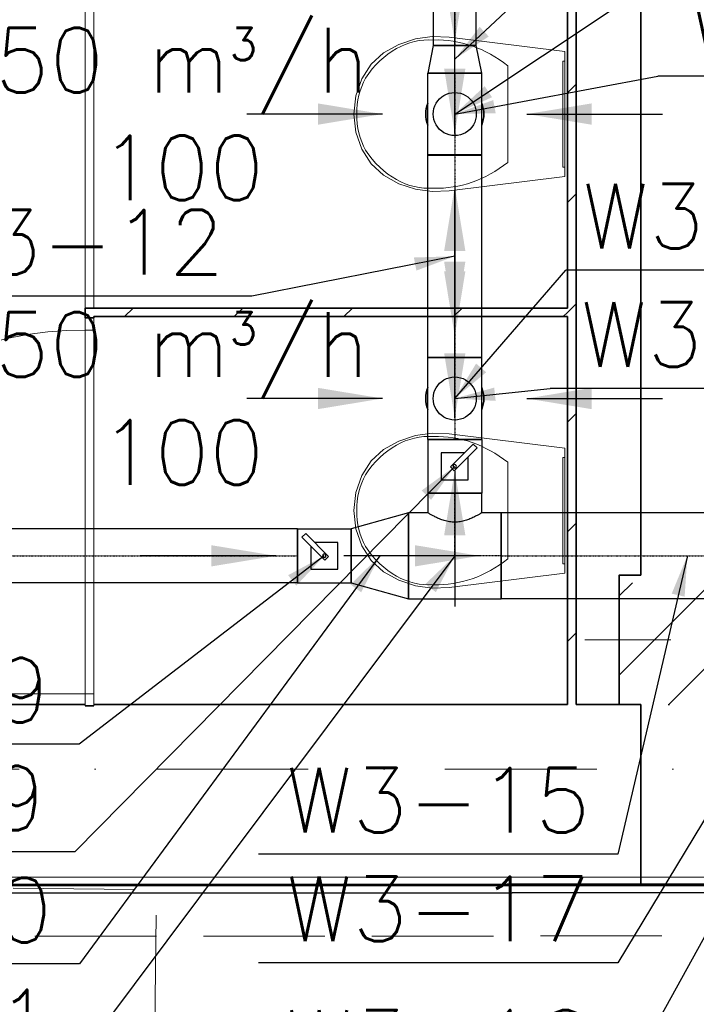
# Model space of a CAD drawing. Header units: millimetres. Extents: x -8078 to 234695, y -4319 to 602442.
# Tile 87 of 152: x 102378 to 103949, y 246536 to 248821. Entities that reach past the tile are written whole.
import ezdxf

# ---------------------------------------------------------------- set-up
doc = ezdxf.new("R2010")
doc.units = ezdxf.units.MM
doc.header["$MEASUREMENT"] = 0
for name, pattern in [('DASHDOT', [1, 0.5, -0.25, 0, -0.25]), ('Krawędzie ukryte', [3.912222, 2.822222, -1.09]), ('Kropki i Kreski', [6.702778, 3.527778, -1.763889, 0, -1.411111])]:
    doc.linetypes.add(name, pattern=pattern)
for name, color, linetype in [('#podkład', 252, 'Continuous'), ('- A - ocieplenie', 7, 'Continuous'), ('Drzwi Archicad', 7, 'Continuous'), ('FLUID-W3', 7, 'Continuous'), ('FLUID-W3-150-ARRDU', 7, 'Continuous'), ('FLUID-W3-150-ARRGR', 7, 'Continuous'), ('FLUID-W3-150-NUM', 7, 'Continuous'), ('FLUID-W3-SYM', 7, 'Continuous'), ('Konstrukcja - Siatka mod', 7, 'Continuous'), ('Konstrukcja - Stropy', 7, 'Continuous'), ('Konstrukcja - Słupy', 7, 'Continuous'), ('Konstrukcja - Ściany działowe', 7, 'Continuous'), ('Konstrukcja - Ściany nośne wew..P', 7, 'Continuous'), ('Konstrukcja - Ściany zewnętrzne', 7, 'Continuous'), ('Wnętrze - Wyposażenie', 7, 'Continuous'), ('z JAN', 7, 'Continuous')]:
    doc.layers.add(name, color=color, linetype=linetype)
doc.styles.add('FDBES', font='simplex.shx')
doc.dimstyles.new('FDBES', dxfattribs={"dimscale": 50, "dimtxt": 4, "dimasz": 2.5, "dimexe": 0.8, "dimexo": 2, "dimgap": 1, "dimtad": 1, "dimdsep": 46, "dimtxsty": 'FDBES', "dimcen": 2.5, "dimclrd": 4, "dimclre": 5, "dimadec": 0, "dimazin": 0, "dimtfac": 1, "dimtmove": 0, "dimatfit": 3, "dimfxl": 1, "dimarcsym": 0})
pattern_1 = [(45, (-208051.03, 747718.21), (-127.27922, 127.27922), [])]
pattern_2 = [(45, (-208051.03, 747718.2), (-183.84776, 183.84776), []), (45, (-208142.95, 747810.13), (-183.84776, 183.84776), [195, -65])]

# ---------------------------------------------------------------- blocks, each defined once
blk = doc.blocks.new('SDFGHB')
at = {"layer": 'Konstrukcja - Słupy', "linetype": 'Continuous', "lineweight": 25}
h = blk.add_hatch(dxfattribs=at)
h.set_pattern_fill('Beton_zbrojony_0001', color=252, style=0, pattern_type=2)
h.set_pattern_definition(pattern_2)
h.paths.add_polyline_path([(43377.6, 458910.4), (43427.6, 458910.4), (43427.6, 458910.5), (43427.6, 459210.4), (43377.6, 459210.4)])
h = blk.add_hatch(dxfattribs=at)
h.set_pattern_fill('Beton_zbrojony_0001', color=252, style=0, pattern_type=2)
h.set_pattern_definition(pattern_2)
h.paths.add_polyline_path([(43427.6, 458910.5), (43727.6, 458910.5), (43727.6, 459210.4), (43427.6, 459210.4)])
h = blk.add_hatch(dxfattribs=at)
h.set_pattern_fill('Beton_zbrojony_0001', color=252, style=0, pattern_type=2)
h.set_pattern_definition(pattern_2)
h.paths.add_polyline_path([(43427.6, 458910.4), (43727.6, 458910.4), (43727.6, 458910.5), (43427.6, 458910.5)])
at = {"layer": 'Konstrukcja - Ściany działowe', "linetype": 'Continuous', "lineweight": 13}
h = blk.add_hatch(dxfattribs=at)
h.set_pattern_fill('Bloczki_ceramiczne_0001', color=252, style=0, pattern_type=2)
h.set_pattern_definition(pattern_1)
h.paths.add_polyline_path([(43277.6, 458910.5), (43277.6, 461650.5), (43257.6, 461650.5), (43257.6, 458910.5)])
h = blk.add_hatch(dxfattribs=at)
h.set_pattern_fill('Bloczki_ceramiczne_0001', color=252, style=0, pattern_type=2)
h.set_pattern_definition(pattern_1)
h.paths.add_polyline_path([(42157.6, 459810.5), (43257.6, 459810.5), (43257.6, 459830.5), (42157.6, 459830.5)])
at = {"layer": '- A - ocieplenie', "color": 252, "linetype": 'Continuous', "lineweight": 35, "ltscale": 100, "flags": 128}
for points in [[(50017.6, 458497.4), (37597.6, 458490.5)], [(37617.6, 458470.5), (50017.6, 458477.4)]]:
    blk.add_lwpolyline(points, dxfattribs=at)
at = {"layer": '- A - ocieplenie', "color": 252, "linetype": 'Krawędzie ukryte', "lineweight": 20, "ltscale": 100, "flags": 128}
for points in [[(50017.6, 458497.4), (37717.6, 458490.5)], [(37717.6, 458370.5), (50017.6, 458377.4)]]:
    blk.add_lwpolyline(points, dxfattribs=at)
at = {"layer": 'Drzwi Archicad', "color": 252, "linetype": 'Continuous', "lineweight": 13, "ltscale": 100}
for p, q in [((42137.6, 460702.1), (42137.6, 459858.1)), ((42157.6, 459858.1), (42157.6, 460702.1)), ((42157.6, 459858.1), (42157.6, 459870.1)), ((42157.6, 459870.1), (42157.6, 459830.1)), ((42137.6, 459858.1), (41293.6, 459858.1)), ((42137.6, 459830.1), (42137.6, 459858.1)), ((42137.6, 459858.1), (42157.6, 459858.1)), ((42137.6, 459858.1), (42157.6, 459858.1)), ((42157.6, 459830.1), (42137.6, 459830.1)), ((42137.6, 459779.4), (42137.6, 459807.4)), ((42137.6, 459807.4), (42157.6, 459807.4)), ((42157.6, 459807.4), (42157.6, 459767.4)), ((42157.6, 459779.4), (42137.6, 459779.4)), ((42137.6, 459779.4), (42137.6, 458935.4)), ((42157.6, 459779.4), (42137.6, 459779.4)), ((42157.6, 459767.4), (42157.6, 459779.4)), ((42157.6, 458935.4), (42157.6, 459779.4)), ((42137.6, 458935.4), (41293.6, 458935.4)), ((42137.6, 458907.4), (42137.6, 458935.4)), ((42137.6, 458935.4), (42157.6, 458935.4)), ((42137.6, 458935.4), (42157.6, 458935.4)), ((42157.6, 458935.4), (42157.6, 458947.4)), ((42157.6, 458947.4), (42157.6, 458907.4)), ((42157.6, 458907.4), (42137.6, 458907.4))]:
    blk.add_line(p, q, dxfattribs=at)
at = {"layer": 'Drzwi Archicad', "color": 252, "linetype": 'Continuous', "lineweight": 35, "ltscale": 100}
for p, q in [((42137.6, 459830.1), (42157.6, 459830.1)), ((42137.6, 459830.1), (42157.6, 459830.1)), ((42137.6, 459807.4), (42157.6, 459807.4)), ((42137.6, 459807.4), (42157.6, 459807.4)), ((42137.6, 458907.4), (42157.6, 458907.4)), ((42137.6, 458907.4), (42157.6, 458907.4))]:
    blk.add_line(p, q, dxfattribs=at)
at = {"layer": 'Drzwi Archicad', "color": 252, "linetype": 'Continuous', "lineweight": 13, "ltscale": 100}
for centre in [(42137.6, 459858.1), (42137.6, 458935.4)]:
    blk.add_arc(centre, 844, 90, 180, dxfattribs=at)
at = {"layer": 'Konstrukcja - Siatka mod', "color": 252, "linetype": 'Kropki i Kreski', "lineweight": 13, "ltscale": 100}
blk.add_line((20180, 458760.5), (49624.6, 458760.5), dxfattribs=at)
at = {"layer": 'Konstrukcja - Stropy', "color": 252, "linetype": 'Continuous', "lineweight": 13, "ltscale": 100, "flags": 128}
blk.add_lwpolyline([(22777.6, 458509.7), (34592.6, 458509.7), (34592.6, 463961.5), (37297.6, 463961.5), (37297.6, 458509.7), (49718.3, 458509.7), (49718.3, 471788.6), (40377.6, 471788.6), (40377.6, 466428.5), (30297.6, 466428.5), (30297.6, 467849.4), (22777.6, 467849.4)], close=True, dxfattribs=at)
at = {"layer": 'Konstrukcja - Słupy', "color": 252, "linetype": 'Continuous', "lineweight": 0, "ltscale": 100}
blk.add_line((43497.6, 459060.4), (43297.6, 459060.4), dxfattribs=at)
at = {"layer": 'Konstrukcja - Słupy', "color": 252, "linetype": 'Continuous', "lineweight": 35, "ltscale": 100, "flags": 128}
blk.add_lwpolyline([(43427.6, 459210.4), (43377.6, 459210.4), (43377.6, 458910.4), (43427.6, 458910.4)], dxfattribs=at)
at = {"layer": 'Konstrukcja - Ściany działowe', "color": 252, "linetype": 'Continuous', "lineweight": 35, "ltscale": 100}
for p, q in [((42137.6, 459830.1), (42157.6, 459830.1)), ((42137.6, 459807.4), (42157.6, 459807.4)), ((42137.6, 458907.4), (42157.6, 458907.4))]:
    blk.add_line(p, q, dxfattribs=at)
at = {"layer": 'Konstrukcja - Ściany działowe', "color": 252, "linetype": 'Continuous', "lineweight": 35, "ltscale": 100, "flags": 128}
for points in [[(43277.6, 458910.5), (43277.6, 461650.5)], [(43257.6, 460730.5), (43257.6, 459830.5)], [(42137.6, 459830.1), (42137.6, 459807.4)], [(43257.6, 459830.5), (42157.6, 459830.5)], [(42157.6, 459807.4), (42157.6, 459810.5)], [(42157.6, 459810.5), (43257.6, 459810.5)], [(43257.6, 459810.5), (43257.6, 458910.5)]]:
    blk.add_lwpolyline(points, dxfattribs=at)
at = {"layer": 'Konstrukcja - Ściany nośne wew..P', "color": 252, "linetype": 'Continuous', "lineweight": 35, "ltscale": 100, "flags": 128}
blk.add_lwpolyline([(43427.6, 463370.6), (43427.6, 459210.4)], dxfattribs=at)
at = {"layer": 'Konstrukcja - Ściany zewnętrzne', "color": 252, "linetype": 'Continuous', "lineweight": 35, "ltscale": 100}
for p, q in [((43427.6, 458910.4), (43427.6, 458490.5)), ((43427.6, 458910.4), (43427.6, 458490.5)), ((43427.6, 458490.5), (43727.6, 458490.5))]:
    blk.add_line(p, q, dxfattribs=at)
at = {"layer": 'Konstrukcja - Ściany zewnętrzne', "color": 252, "linetype": 'Continuous', "lineweight": 35, "ltscale": 100, "flags": 128}
for points in [[(42137.6, 458910.5), (40697.6, 458910.5)], [(43257.6, 458910.5), (42157.6, 458910.5)], [(43377.6, 458910.5), (43277.6, 458910.5)], [(37597.6, 458490.5), (47693.9, 458490.5)]]:
    blk.add_lwpolyline(points, dxfattribs=at)
at = {"layer": 'Wnętrze - Wyposażenie', "color": 252, "linetype": 'Continuous', "lineweight": 13, "ltscale": 100}
for p, q in [((43119.1, 460392.5), (43119.1, 460280.4)), ((43119.1, 460280.4), (43119.1, 460168.4)), ((43119.1, 459472.5), (43119.1, 459360.4)), ((43119.1, 459360.4), (43119.1, 459248.4))]:
    blk.add_line(p, q, dxfattribs=at)
at = {"layer": 'Wnętrze - Wyposażenie', "color": 252, "linetype": 'Continuous', "lineweight": 13, "ltscale": 100, "flags": 128}
for points in [[(42904.4, 460106.2), (42866.3, 460118.9), (42830.4, 460138.5), (42801.9, 460164.8), (42780.1, 460198.8), (42766.3, 460238.2), (42761.6, 460280.4), (42766.3, 460322.7), (42780.1, 460362.1), (42801.9, 460396), (42830.4, 460422.4), (42866.3, 460441.9), (42904.4, 460454.7), (42943.7, 460460.3), (42983.3, 460458.7), (43251.6, 460425.4), (43251.6, 460135.4), (42983.3, 460102.1), (42943.7, 460100.5)], [(43251.6, 460403.4), (43251.6, 460157.4), (43246.6, 460157.4), (43246.6, 460403.4)], [(42904.4, 459186.2), (42866.3, 459198.9), (42830.4, 459218.5), (42801.9, 459244.8), (42780.1, 459278.8), (42766.3, 459318.2), (42761.6, 459360.4), (42766.3, 459402.7), (42780.1, 459442.1), (42801.9, 459476), (42830.4, 459502.4), (42866.3, 459521.9), (42904.4, 459534.7), (42943.7, 459540.3), (42983.3, 459538.7), (43251.6, 459505.4), (43251.6, 459215.4), (42983.3, 459182.1), (42943.7, 459180.5)], [(43251.6, 459483.4), (43251.6, 459237.4), (43246.6, 459237.4), (43246.6, 459483.4)]]:
    blk.add_lwpolyline(points, close=True, dxfattribs=at)
at = {"layer": 'Wnętrze - Wyposażenie', "color": 252, "linetype": 'Continuous', "lineweight": 13, "ltscale": 100}
for centre, major_axis, start_param, end_param in [((42935.9, 460188.4), (0, 264.2), 6.227458, 7.128046), ((42954.6, 460015), (0, 437.4), 5.753783, 6.306803), ((42874.3, 460279.6), (0, 142.5), 0.938292, 1.564935), ((42874.3, 460281.3), (0, 142.5), 1.576657, 2.203301), ((42935.9, 460372.5), (0, 264.2), 2.296735, 3.197324), ((42954.5, 460545.9), (0, 437.4), 3.117977, 3.670997), ((42935.9, 459268.4), (0, 264.2), 6.227458, 7.128046), ((42954.6, 459095), (0, 437.4), 5.753783, 6.306803), ((42874.3, 459359.6), (0, 142.5), 0.938292, 1.564935), ((42874.3, 459361.3), (0, 142.5), 1.576657, 2.203301), ((42935.9, 459452.5), (0, 264.2), 2.296735, 3.197324), ((42954.5, 459625.9), (0, 437.4), 3.117977, 3.670997)]:
    blk.add_ellipse(centre, major_axis=major_axis, ratio=0.744822, start_param=start_param, end_param=end_param, dxfattribs=at)
at = {"layer": 'z JAN', "color": 252, "linetype": 'Krawędzie ukryte', "lineweight": 13, "ltscale": 100, "flags": 128}
blk.add_lwpolyline([(42295.1, 457748.7), (42303.1, 458480.7), (41179.4, 458493), (41171.4, 457761)], close=True, dxfattribs=at)
blk = doc.blocks.new('*U86047')
at = {"color": 14, "linetype": 'Continuous', "lineweight": -2}
for p, q in [((-95, 0, 62.5), (-95, 0)), ((-95, 0), (-95, 0, -62.5)), ((95, 0), (95, 0, 62.5)), ((95, 0, -62.5), (95, 0))]:
    blk.add_line(p, q, dxfattribs=at)
at = {"color": 0, "linetype": 'ByBlock', "lineweight": -2}
for p, q in [((95, 0, 62.5), (-95, 0, 62.5)), ((95, 0, -62.5), (-95, 0, -62.5))]:
    blk.add_line(p, q, dxfattribs=at)
at = {"color": 14, "linetype": 'Continuous', "lineweight": -3, "extrusion": (-1.4558e-13, 1, -4.39809e-13)}
for major_axis in [(-50, 0), (50, 0)]:
    blk.add_ellipse((0, 0), major_axis=major_axis, ratio=1, start_param=0, end_param=3.141593, dxfattribs=at)
at = {"layer": 'FLUID-W3-SYM', "color": 2, "linetype": 'DASHDOT', "lineweight": -3}
for p in [(-95, 0), (94.8, 0)]:
    blk.add_line(p, (95, 0), dxfattribs=at)
blk = doc.blocks.new('*U86050')
at = {"color": 14, "linetype": 'Continuous', "lineweight": -2}
for p, q in [((-32, 62.2), (-32, 62.5)), ((-32, 0), (-32, 62.2)), ((32, 50), (32, 49.8)), ((32, 49.8), (32, 0)), ((-32, -62.2), (-32, 0)), ((32, 0), (32, -49.8)), ((-32, -62.5), (-32, -62.2)), ((32, -49.8), (32, -50))]:
    blk.add_line(p, q, dxfattribs=at)
at = {"color": 0, "linetype": 'ByBlock', "lineweight": -2}
for p, q in [((-32, 62.5), (32, 50)), ((32, -50), (-32, -62.5))]:
    blk.add_line(p, q, dxfattribs=at)
at = {"layer": 'FLUID-W3-SYM', "color": 2, "linetype": 'DASHDOT', "lineweight": -3}
blk.add_line((-32, 0), (32, 0), dxfattribs=at)
blk = doc.blocks.new('*U86081')
at = {"color": 0, "linetype": 'ByBlock', "lineweight": -2}
for p, q in [((333, 0, -50), (-333, 0, -50)), ((-333, 0, 50), (333, 0, 50))]:
    blk.add_line(p, q, dxfattribs=at)
at = {"color": 14, "linetype": 'Continuous', "lineweight": -2}
for p, q in [((333, 0, 49.8), (333, 0, -49.8)), ((333, 0, 50), (333, 0, 49.8)), ((333, 0, -49.8), (333, 0, -50)), ((-333, 0, -49.8), (-333, 0, 49.8)), ((-333, 0, -50), (-333, 0, -49.8)), ((-333, 0, 49.8), (-333, 0, 50))]:
    blk.add_line(p, q, dxfattribs=at)
at = {"layer": 'FLUID-W3-SYM', "color": 2, "linetype": 'DASHDOT', "lineweight": -3}
for q in [(333, 0), (-332.9, 0)]:
    blk.add_line((-333, 0), q, dxfattribs=at)
blk = doc.blocks.new('*U86032')
at = {"color": 0, "linetype": 'ByBlock', "lineweight": -2}
for major_axis, end_param in [((-62.5, 25.5), 0.774633), ((67.5, 0), 0.387317), ((62.5, -25.5), 0.387317)]:
    blk.add_ellipse((0, 0), major_axis=major_axis, ratio=1, start_param=0, end_param=end_param, dxfattribs=at)
at = {"color": 0, "linetype": 'ByBlock', "lineweight": -2, "extrusion": (-5.28028e-29, -2.27734e-41, -1)}
blk.add_ellipse((0, 0), major_axis=(-67.5, 0), ratio=1, start_param=0, end_param=0.387317, dxfattribs=at)
at = {"color": 0, "linetype": 'ByBlock', "lineweight": -2, "extrusion": (-4.28292e-17, -1.7471e-17, -1)}
for major_axis in [(62.5, 25.5), (-62.5, -25.5)]:
    blk.add_ellipse((0, 0), major_axis=major_axis, ratio=1, start_param=0, end_param=0.387317, dxfattribs=at)
at = {"color": 0, "linetype": 'ByBlock', "lineweight": -2, "extrusion": (5.28028e-29, -2.27604e-41, -1)}
blk.add_ellipse((0, 0), major_axis=(67.5, 0), ratio=1, start_param=0, end_param=0.387317, dxfattribs=at)
blk = doc.blocks.new('*U85633')
at = {"color": 0, "linetype": 'ByBlock', "lineweight": -2}
for p, q in [((1299, 62.5), (-1299, 62.5)), ((1299, -62.5), (-1299, -62.5))]:
    blk.add_line(p, q, dxfattribs=at)
at = {"color": 14, "linetype": 'Continuous', "lineweight": -2}
for p, q in [((1299, 61.3), (1299, 62.5)), ((1299, 0), (1299, 61.3)), ((1299, -61.3), (1299, 0)), ((1299, -62.5), (1299, -61.3))]:
    blk.add_line(p, q, dxfattribs=at)
at = {"layer": 'FLUID-W3-SYM', "color": 2, "linetype": 'DASHDOT', "lineweight": -3}
for p in [(-1299, 0), (1299, 0)]:
    blk.add_line(p, (1299, 0), dxfattribs=at)
blk = doc.blocks.new('*U85634')
at = {"color": 14, "linetype": 'Continuous', "lineweight": -2}
for p, q in [((-432.5, 100), (-432.5, 98.1)), ((-432.5, 98.1), (-432.5, 0)), ((432.5, 98.1), (432.5, 100)), ((432.5, 0), (432.5, 98.1)), ((-432.5, 0), (-432.5, -98.1)), ((432.5, -98.1), (432.5, 0)), ((-432.5, -98.1), (-432.5, -100)), ((432.5, -100), (432.5, -98.1))]:
    blk.add_line(p, q, dxfattribs=at)
at = {"color": 0, "linetype": 'ByBlock', "lineweight": -2}
for p, q in [((432.5, 100), (-432.5, 100)), ((432.5, -100), (-432.5, -100))]:
    blk.add_line(p, q, dxfattribs=at)
at = {"layer": 'FLUID-W3-SYM', "color": 2, "linetype": 'DASHDOT', "lineweight": -3}
blk.add_line((-432.5, 0), (432.5, 0), dxfattribs=at)
blk = doc.blocks.new('*U86048')
at = {"color": 14, "linetype": 'Continuous', "lineweight": -2}
for p, q in [((-235, 62.5), (-235, 62.2)), ((-235, 62.2), (-235, 0)), ((235, 62.2), (235, 62.5)), ((235, 0), (235, 62.2)), ((-235, 0), (-235, -62.2)), ((235, -62.2), (235, 0)), ((-235, -62.2), (-235, -62.5)), ((235, -62.5), (235, -62.2))]:
    blk.add_line(p, q, dxfattribs=at)
at = {"color": 0, "linetype": 'ByBlock', "lineweight": -2}
for p, q in [((235, 62.5), (-235, 62.5)), ((235, -62.5), (-235, -62.5))]:
    blk.add_line(p, q, dxfattribs=at)
at = {"layer": 'FLUID-W3-SYM', "color": 2, "linetype": 'DASHDOT', "lineweight": -3}
for q in [(235, 0), (-234.8, 0)]:
    blk.add_line((-235, 0), q, dxfattribs=at)
blk = doc.blocks.new('*U85636')
at = {"color": 14, "linetype": 'Continuous', "lineweight": -2}
for p, q in [((-95, 0, 62.5), (-95, 0)), ((-95, 0), (-95, 0, -62.5)), ((95, 0), (95, 0, 62.5)), ((95, 0, -62.5), (95, 0))]:
    blk.add_line(p, q, dxfattribs=at)
at = {"color": 0, "linetype": 'ByBlock', "lineweight": -2}
for p, q in [((95, 0, 62.5), (-95, 0, 62.5)), ((95, 0, -62.5), (-95, 0, -62.5))]:
    blk.add_line(p, q, dxfattribs=at)
at = {"color": 14, "linetype": 'Continuous', "lineweight": -3, "extrusion": (-1.4558e-13, 1, -4.39809e-13)}
for major_axis in [(-50, 0), (50, 0)]:
    blk.add_ellipse((0, 0), major_axis=major_axis, ratio=1, start_param=0, end_param=3.141593, dxfattribs=at)
at = {"layer": 'FLUID-W3-SYM', "color": 2, "linetype": 'DASHDOT', "lineweight": -3}
blk.add_line((-95, 0), (95, 0), dxfattribs=at)
blk = doc.blocks.new('*U85637')
at = {"color": 0, "linetype": 'ByBlock', "lineweight": -2}
for major_axis, end_param in [((-62.5, 25.5), 0.774633), ((67.5, 0), 0.387317), ((62.5, -25.5), 0.387317)]:
    blk.add_ellipse((0, 0), major_axis=major_axis, ratio=1, start_param=0, end_param=end_param, dxfattribs=at)
at = {"color": 0, "linetype": 'ByBlock', "lineweight": -2, "extrusion": (-5.28028e-29, -2.27734e-41, -1)}
blk.add_ellipse((0, 0), major_axis=(-67.5, 0), ratio=1, start_param=0, end_param=0.387317, dxfattribs=at)
at = {"color": 0, "linetype": 'ByBlock', "lineweight": -2, "extrusion": (-4.28292e-17, -1.7471e-17, -1)}
for major_axis in [(62.5, 25.5), (-62.5, -25.5)]:
    blk.add_ellipse((0, 0), major_axis=major_axis, ratio=1, start_param=0, end_param=0.387317, dxfattribs=at)
at = {"color": 0, "linetype": 'ByBlock', "lineweight": -2, "extrusion": (5.28028e-29, -2.27604e-41, -1)}
blk.add_ellipse((0, 0), major_axis=(67.5, 0), ratio=1, start_param=0, end_param=0.387317, dxfattribs=at)
blk = doc.blocks.new('*U85638')
at = {"color": 14, "linetype": 'Continuous', "lineweight": -2}
for p, q in [((-62.5, 145), (62.5, 145)), ((-107.5, -100), (-107.5, 100)), ((107.5, 100), (107.5, -100))]:
    blk.add_line(p, q, dxfattribs=at)
at = {"color": 0, "linetype": 'ByBlock', "lineweight": -2}
for p, q in [((-62.5, 100), (-62.5, 145)), ((62.5, 145), (62.5, 100)), ((-107.5, 100), (-62.5, 100)), ((62.5, 100), (107.5, 100)), ((107.5, -100), (-107.5, -100))]:
    blk.add_line(p, q, dxfattribs=at)
at = {"color": 3, "linetype": 'Continuous', "lineweight": -3}
blk.add_open_spline([(-62.5, 100), (-62.5, 100), (-62.4, 99.9), (-62, 99.7), (-61.7, 99.5), (-60.9, 99), (-60.4, 98.7), (-59.1, 97.9), (-58.4, 97.5), (-56.8, 96.5), (-55.9, 96), (-53.9, 94.9), (-52.9, 94.3), (-50.6, 93), (-49.4, 92.4), (-46.9, 91), (-45.5, 90.4), (-42.8, 89), (-41.4, 88.3), (-38.3, 87), (-36.7, 86.3), (-33.4, 84.9), (-31.6, 84.2), (-28, 82.9), (-26.2, 82.3), (-22.3, 81.2), (-20.4, 80.7), (-16.4, 79.7), (-14.4, 79.3), (-10.3, 78.7), (-8.2, 78.5), (-4.1, 78.1), (-2, 78.1), (2, 78.1), (4.1, 78.1), (8.2, 78.5), (10.3, 78.7), (14.4, 79.3), (16.4, 79.7), (20.4, 80.7), (22.3, 81.2), (26.2, 82.3), (28, 82.9), (31.6, 84.2), (33.4, 84.9), (36.7, 86.3), (38.3, 87), (41.4, 88.3), (42.8, 89), (45.5, 90.4), (46.9, 91), (49.4, 92.4), (50.6, 93), (52.9, 94.3), (53.9, 94.9), (55.9, 96), (56.8, 96.5), (58.4, 97.5), (59.1, 97.9), (60.4, 98.7), (60.9, 99), (61.7, 99.5), (62, 99.7), (62.4, 99.9), (62.5, 100), (62.5, 100)], degree=3, knots=[97.47728, 97.47728, 97.47728, 97.47728, 103.545442, 103.545442, 109.613604, 109.613604, 115.681766, 115.681766, 121.749928, 121.749928, 127.81809, 127.81809, 133.886252, 133.886252, 139.954414, 139.954414, 146.022576, 146.022576, 152.139074, 152.139074, 158.255572, 158.255572, 164.37207, 164.37207, 170.488569, 170.488569, 176.605067, 176.605067, 182.721565, 182.721565, 188.838063, 188.838063, 194.954561, 194.954561, 201.071059, 201.071059, 207.187557, 207.187557, 213.304055, 213.304055, 219.420553, 219.420553, 225.537051, 225.537051, 231.653549, 231.653549, 237.770048, 237.770048, 243.886546, 243.886546, 249.954708, 249.954708, 256.02287, 256.02287, 262.091031, 262.091031, 268.159193, 268.159193, 274.227355, 274.227355, 280.295517, 280.295517, 286.363679, 286.363679, 292.431841, 292.431841, 292.431841, 292.431841], dxfattribs=at)
at = {"layer": 'FLUID-W3-SYM', "color": 2, "linetype": 'DASHDOT', "lineweight": -3}
for p, q in [((0, 0), (0, 145)), ((-107.5, 0), (107.5, 0))]:
    blk.add_line(p, q, dxfattribs=at)
blk = doc.blocks.new('*U85639')
at = {"color": 14, "linetype": 'Continuous', "lineweight": -2}
for p, q in [((-66.5, 98.1), (-66.5, 100)), ((-66.5, 0), (-66.5, 98.1)), ((66.5, 62.5), (66.5, 61.3)), ((66.5, 61.3), (66.5, 0)), ((-66.5, -98.1), (-66.5, 0)), ((66.5, 0), (66.5, -61.3)), ((66.5, -61.3), (66.5, -62.5)), ((-66.5, -100), (-66.5, -98.1))]:
    blk.add_line(p, q, dxfattribs=at)
at = {"color": 0, "linetype": 'ByBlock', "lineweight": -2}
for p, q in [((-66.5, 100), (66.5, 62.5)), ((66.5, -62.5), (-66.5, -100))]:
    blk.add_line(p, q, dxfattribs=at)
at = {"layer": 'FLUID-W3-SYM', "color": 2, "linetype": 'DASHDOT', "lineweight": -3}
blk.add_line((-66.5, 0), (66.5, 0), dxfattribs=at)
blk = doc.blocks.new('*U85717')
at = {"color": 14, "linetype": 'Continuous', "lineweight": -2}
for p, q in [((-62.5, 62.5), (-62.5, 61.3)), ((-62.5, 61.3), (-62.5, 0)), ((62.5, 61.3), (62.5, 62.5)), ((62.5, 0), (62.5, 61.3)), ((-62.5, 0), (-62.5, -61.3)), ((62.5, -61.3), (62.5, 0)), ((-62.5, -61.3), (-62.5, -62.5)), ((62.5, -62.5), (62.5, -61.3))]:
    blk.add_line(p, q, dxfattribs=at)
at = {"color": 0, "linetype": 'ByBlock', "lineweight": -2}
for p, q in [((62.5, 62.5), (-62.5, 62.5)), ((31.2, 31.2), (-31.2, 31.2)), ((-31.2, 31.2), (-31.2, -31.2)), ((31.2, -22.4), (31.2, 31.2)), ((-10.1, 1.2), (-1.2, 10.1)), ((43, -51.8), (-10.1, 1.2)), ((-1.2, 10.1), (51.8, -43)), ((-31.2, -31.2), (22.4, -31.2)), ((51.8, -43), (43, -51.8)), ((62.5, -62.5), (-62.5, -62.5))]:
    blk.add_line(p, q, dxfattribs=at)
for major_axis in [(4, 0), (4, 0), (-4, 0), (-4, 0)]:
    blk.add_ellipse((0, 0), major_axis=major_axis, ratio=1, start_param=0, end_param=3.141593, dxfattribs=at)
blk = doc.blocks.new('*U85718')
at = {"color": 14, "linetype": 'Continuous', "lineweight": -2}
for p, q in [((-62.5, 62.5), (-62.5, 61.3)), ((-62.5, 61.3), (-62.5, 0)), ((62.5, 61.3), (62.5, 62.5)), ((62.5, 0), (62.5, 61.3)), ((-62.5, 0), (-62.5, -61.3)), ((62.5, -61.3), (62.5, 0)), ((-62.5, -61.3), (-62.5, -62.5)), ((62.5, -62.5), (62.5, -61.3))]:
    blk.add_line(p, q, dxfattribs=at)
at = {"color": 0, "linetype": 'ByBlock', "lineweight": -2}
for p, q in [((62.5, 62.5), (-62.5, 62.5)), ((31.2, 31.2), (-31.2, 31.2)), ((-31.2, 31.2), (-31.2, -31.2)), ((31.2, -22.4), (31.2, 31.2)), ((-10.1, 1.2), (-1.2, 10.1)), ((43, -51.8), (-10.1, 1.2)), ((-1.2, 10.1), (51.8, -43)), ((-31.2, -31.2), (22.4, -31.2)), ((51.8, -43), (43, -51.8)), ((62.5, -62.5), (-62.5, -62.5))]:
    blk.add_line(p, q, dxfattribs=at)
for major_axis in [(4, 0), (4, 0), (-4, 0), (-4, 0)]:
    blk.add_ellipse((0, 0), major_axis=major_axis, ratio=1, start_param=0, end_param=3.141593, dxfattribs=at)
blk = doc.blocks.new('*U56721')
at = {"color": 5, "lineweight": -2}
blk.add_leader([(0, 0), (-315, 0)], dimstyle='FDBES', override={"dimscale": 60, "dimclrd": 5}, dxfattribs=at)
blk = doc.blocks.new('*U56715')
at = {"color": 5, "lineweight": -2}
blk.add_leader([(0, 0), (0, 315)], dimstyle='FDBES', override={"dimscale": 60, "dimclrd": 5}, dxfattribs=at)
blk = doc.blocks.new('*U56639')
at = {"color": 5, "lineweight": -2}
blk.add_leader([(0, 0), (0, -315)], dimstyle='FDBES', override={"dimscale": 60, "dimclrd": 5}, dxfattribs=at)
blk = doc.blocks.new('*U56681')
at = {"color": 5, "lineweight": -2}
blk.add_leader([(0, 0), (-315, 0)], dimstyle='FDBES', override={"dimscale": 60, "dimclrd": 5}, dxfattribs=at)
blk = doc.blocks.new('*U56723')
at = {"color": 5, "lineweight": -2}
blk.add_leader([(0, 0), (315, 0)], dimstyle='FDBES', override={"dimscale": 60, "dimclrd": 5}, dxfattribs=at)
blk = doc.blocks.new('*U56724')
at = {"color": 5, "lineweight": -2}
blk.add_leader([(0, 0), (-315, 0)], dimstyle='FDBES', override={"dimscale": 60, "dimclrd": 5}, dxfattribs=at)
blk = doc.blocks.new('*U56725')
at = {"color": 5, "lineweight": -2}
blk.add_leader([(0, 0), (0, 315)], dimstyle='FDBES', override={"dimscale": 60, "dimclrd": 5}, dxfattribs=at)
blk = doc.blocks.new('*U56726')
at = {"color": 5, "lineweight": -2}
blk.add_leader([(0, 0), (0, -315)], dimstyle='FDBES', override={"dimscale": 60, "dimclrd": 5}, dxfattribs=at)
blk = doc.blocks.new('*U56720')
at = {"color": 5, "lineweight": -2}
blk.add_leader([(0, 0), (-315, 0)], dimstyle='FDBES', override={"dimscale": 60, "dimclrd": 5}, dxfattribs=at)
blk = doc.blocks.new('*U56653')
at = {"color": 5, "lineweight": -2}
blk.add_leader([(0, 0), (315, 0)], dimstyle='FDBES', override={"dimscale": 60, "dimclrd": 5}, dxfattribs=at)
blk = doc.blocks.new('*U56654')
at = {"color": 5, "lineweight": -2}
blk.add_leader([(0, 0), (-315, 0)], dimstyle='FDBES', override={"dimscale": 60, "dimclrd": 5}, dxfattribs=at)
blk = doc.blocks.new('*U56655')
at = {"color": 5, "lineweight": -2}
blk.add_leader([(0, 0), (0, 315)], dimstyle='FDBES', override={"dimscale": 60, "dimclrd": 5}, dxfattribs=at)
blk = doc.blocks.new('*U56656')
at = {"color": 5, "lineweight": -2}
blk.add_leader([(0, 0), (0, -315)], dimstyle='FDBES', override={"dimscale": 60, "dimclrd": 5}, dxfattribs=at)
blk = doc.blocks.new('*U57597')
at = {"color": 5, "lineweight": -2}
blk.add_leader([(0, 0), (0, -315)], dimstyle='FDBES', override={"dimscale": 60, "dimclrd": 5}, dxfattribs=at)
blk = doc.blocks.new('*U86315')
at = {"color": 7, "lineweight": -2}
blk.add_line((-569.2, -436.9), (-1282.1, -436.9), dxfattribs=at)
at = {"color": 0, "lineweight": -2, "insert": (-925.6, -436.9), "char_height": 150, "attachment_point": 5, "style": 'FDBES'}
blk.add_mtext('W3-9\\P ', dxfattribs=at)
at = {"color": 7, "lineweight": -2}
blk.add_leader([(0, 0), (-569.2, -436.9)], dimstyle='FDBES', override={"dimscale": 37.5, "dimclrd": 7, "dimclre": 7}, dxfattribs=at)
blk = doc.blocks.new('*U86316')
at = {"color": 7, "lineweight": -2}
blk.add_line((-697.5, -946.9), (-1531.8, -946.9), dxfattribs=at)
at = {"color": 0, "lineweight": -2, "insert": (-1114.6, -946.9), "char_height": 150, "attachment_point": 5, "style": 'FDBES'}
blk.add_mtext('W3-10\\P ', dxfattribs=at)
at = {"color": 7, "lineweight": -2}
blk.add_leader([(0, 0), (-697.5, -946.9)], dimstyle='FDBES', override={"dimscale": 37.5, "dimclrd": 7, "dimclre": 7}, dxfattribs=at)
blk = doc.blocks.new('*U86317')
at = {"color": 7, "lineweight": -2}
blk.add_line((-903.6, -1206.9), (-1673.6, -1206.9), dxfattribs=at)
at = {"color": 0, "lineweight": -2, "insert": (-1288.6, -1206.9), "char_height": 150, "attachment_point": 5, "style": 'FDBES'}
blk.add_mtext('W3-11\\P ', dxfattribs=at)
at = {"color": 7, "lineweight": -2}
blk.add_leader([(0, 0), (-903.6, -1206.9)], dimstyle='FDBES', override={"dimscale": 37.5, "dimclrd": 7, "dimclre": 7}, dxfattribs=at)
blk = doc.blocks.new('*U86318')
at = {"color": 7, "lineweight": -2}
blk.add_line((-882.2, -894.4), (-1595.1, -894.4), dxfattribs=at)
at = {"color": 0, "lineweight": -2, "insert": (-1238.6, -894.4), "char_height": 150, "attachment_point": 5, "style": 'FDBES'}
blk.add_mtext('W3-9\\P ', dxfattribs=at)
at = {"color": 7, "lineweight": -2}
blk.add_leader([(0, 0), (-882.2, -894.4)], dimstyle='FDBES', override={"dimscale": 37.5, "dimclrd": 7, "dimclre": 7}, dxfattribs=at)
blk = doc.blocks.new('*U86319')
at = {"color": 7, "lineweight": -2}
blk.add_line((941.6, 23.5), (221.6, 23.5), dxfattribs=at)
at = {"color": 0, "lineweight": -2, "insert": (581.6, 23.5), "char_height": 150, "attachment_point": 5, "style": 'FDBES'}
blk.add_mtext('W3-7\\P ', dxfattribs=at)
at = {"color": 7, "lineweight": -2}
blk.add_leader([(0, 0), (221.6, 23.5)], dimstyle='FDBES', override={"dimscale": 37.5, "dimclrd": 7, "dimclre": 7}, dxfattribs=at)
blk = doc.blocks.new('*U86320')
at = {"color": 7, "lineweight": -2}
blk.add_line((913.3, 298.1), (257.6, 298.1), dxfattribs=at)
at = {"color": 0, "lineweight": -2, "insert": (585.4, 298.1), "char_height": 150, "attachment_point": 5, "style": 'FDBES'}
blk.add_mtext('W3-1\\P ', dxfattribs=at)
at = {"color": 7, "lineweight": -2}
blk.add_leader([(0, 0), (257.6, 298.1)], dimstyle='FDBES', override={"dimscale": 37.5, "dimclrd": 7, "dimclre": 7}, dxfattribs=at)
blk = doc.blocks.new('*U86321')
at = {"color": 7, "lineweight": -2}
blk.add_line((-471.5, -92.5), (-1305.8, -92.5), dxfattribs=at)
at = {"color": 0, "lineweight": -2, "insert": (-888.6, -92.5), "char_height": 150, "attachment_point": 5, "style": 'FDBES'}
blk.add_mtext('W3-12\\P ', dxfattribs=at)
at = {"color": 7, "lineweight": -2}
blk.add_leader([(0, 0), (-471.5, -92.5)], dimstyle='FDBES', override={"dimscale": 37.5, "dimclrd": 7, "dimclre": 7}, dxfattribs=at)
blk = doc.blocks.new('*U86322')
at = {"color": 7, "lineweight": -2}
blk.add_line((1191.6, 88.2), (471.6, 88.2), dxfattribs=at)
at = {"color": 0, "lineweight": -2, "insert": (831.6, 88.2), "char_height": 150, "attachment_point": 5, "style": 'FDBES'}
blk.add_mtext('W3-7\\P ', dxfattribs=at)
at = {"color": 7, "lineweight": -2}
blk.add_leader([(0, 0), (471.6, 88.2)], dimstyle='FDBES', override={"dimscale": 37.5, "dimclrd": 7, "dimclre": 7}, dxfattribs=at)
blk = doc.blocks.new('*U86323')
at = {"color": 7, "lineweight": -2}
blk.add_line((1129.5, 315), (473.8, 315), dxfattribs=at)
at = {"color": 0, "lineweight": -2, "insert": (801.6, 315), "char_height": 150, "attachment_point": 5, "style": 'FDBES'}
blk.add_mtext('W3-1\\P ', dxfattribs=at)
at = {"color": 7, "lineweight": -2}
blk.add_leader([(0, 0), (473.8, 315)], dimstyle='FDBES', override={"dimscale": 37.5, "dimclrd": 7, "dimclre": 7}, dxfattribs=at)
blk = doc.blocks.new('*U86324')
at = {"color": 7, "lineweight": -2}
blk.add_line((1163, 423), (450.2, 423), dxfattribs=at)
at = {"color": 0, "lineweight": -2, "insert": (806.6, 423), "char_height": 150, "attachment_point": 5, "style": 'FDBES'}
blk.add_mtext('W3-6\\P ', dxfattribs=at)
at = {"color": 7, "lineweight": -2}
blk.add_leader([(0, 0), (450.2, 423)], dimstyle='FDBES', override={"dimscale": 37.5, "dimclrd": 7, "dimclre": 7}, dxfattribs=at)
blk = doc.blocks.new('*U86331')
at = {"color": 7, "lineweight": -2}
blk.add_line((-161.5, -692.1), (-995.8, -692.1), dxfattribs=at)
at = {"color": 0, "lineweight": -2, "insert": (-578.6, -692.1), "char_height": 150, "attachment_point": 5, "style": 'FDBES'}
blk.add_mtext('W3-15\\P ', dxfattribs=at)
at = {"color": 7, "lineweight": -2}
blk.add_leader([(0, 0), (-161.5, -692.1)], dimstyle='FDBES', override={"dimscale": 37.5, "dimclrd": 7, "dimclre": 7}, dxfattribs=at)
blk = doc.blocks.new('*U86332')
at = {"color": 7, "lineweight": -2}
blk.add_line((-692.9, -1254.1), (-1520, -1254.1), dxfattribs=at)
at = {"color": 0, "lineweight": -2, "insert": (-1106.4, -1254.1), "char_height": 150, "attachment_point": 5, "style": 'FDBES'}
blk.add_mtext('W3-16\\P ', dxfattribs=at)
at = {"color": 7, "lineweight": -2}
blk.add_leader([(0, 0), (-692.9, -1254.1)], dimstyle='FDBES', override={"dimscale": 37.5, "dimclrd": 7, "dimclre": 7}, dxfattribs=at)
blk = doc.blocks.new('*U86333')
at = {"color": 7, "lineweight": -2}
blk.add_line((-689.3, -1139.1), (-1523.6, -1139.1), dxfattribs=at)
at = {"color": 0, "lineweight": -2, "insert": (-1106.4, -1139.1), "char_height": 150, "attachment_point": 5, "style": 'FDBES'}
blk.add_mtext('W3-17\\P ', dxfattribs=at)
at = {"color": 7, "lineweight": -2}
blk.add_leader([(0, 0), (-689.3, -1139.1)], dimstyle='FDBES', override={"dimscale": 37.5, "dimclrd": 7, "dimclre": 7}, dxfattribs=at)
blk = doc.blocks.new('*U86337')
at = {"color": 7, "lineweight": -2}
blk.add_line((-871.5, -1506.9), (-1698.6, -1506.9), dxfattribs=at)
at = {"color": 0, "lineweight": -2, "insert": (-1285.1, -1506.9), "char_height": 150, "attachment_point": 5, "style": 'FDBES'}
blk.add_mtext('W3-19\\P ', dxfattribs=at)
at = {"color": 7, "lineweight": -2}
blk.add_leader([(0, 0), (-871.5, -1506.9)], dimstyle='FDBES', override={"dimscale": 37.5, "dimclrd": 7, "dimclre": 7}, dxfattribs=at)
blk = doc.blocks.new('*U86338')
at = {"color": 7, "lineweight": -2}
blk.add_line((-1040.1, -1776.9), (-1867.2, -1776.9), dxfattribs=at)
at = {"color": 0, "lineweight": -2, "insert": (-1453.7, -1776.9), "char_height": 150, "attachment_point": 5, "style": 'FDBES'}
blk.add_mtext('W3-16\\P ', dxfattribs=at)
at = {"color": 7, "lineweight": -2}
blk.add_leader([(0, 0), (-1040.1, -1776.9)], dimstyle='FDBES', override={"dimscale": 37.5, "dimclrd": 7, "dimclre": 7}, dxfattribs=at)
blk = doc.blocks.new('*U86339')
at = {"color": 7, "lineweight": -2}
blk.add_line((-1115.8, -2076.9), (-1771.5, -2076.9), dxfattribs=at)
at = {"color": 0, "lineweight": -2, "insert": (-1443.7, -2076.9), "char_height": 150, "attachment_point": 5, "style": 'FDBES'}
blk.add_mtext('W3-1\\P ', dxfattribs=at)
at = {"color": 7, "lineweight": -2}
blk.add_leader([(0, 0), (-1115.8, -2076.9)], dimstyle='FDBES', override={"dimscale": 37.5, "dimclrd": 7, "dimclre": 7}, dxfattribs=at)

msp = doc.modelspace()

# ---------------------------------------------------------------- block references
at = {"layer": '#podkład'}
msp.add_blockref('SDFGHB', (60392.7, -211678.7), dxfattribs=at)
at = {"layer": 'FLUID-W3', "color": 144, "linetype": 'Continuous', "extrusion": (-1, 1.83697e-16, -1.83697e-16), "rotation": 360}
msp.add_blockref('*U86081', (-249093.9, -444.8, -103388.6), dxfattribs=at)
at = {"layer": 'FLUID-W3', "color": 144, "linetype": 'Continuous', "extrusion": (2.46519e-32, 1.22465e-16, -1), "rotation": 89.99999999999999}
msp.add_blockref('*U86050', (-103388.6, 248728.8, 444.8), dxfattribs=at)
at = {"layer": 'FLUID-W3', "color": 144, "linetype": 'Continuous', "extrusion": (1, -6.12323e-17, -4.28626e-16), "rotation": 180}
for name, p in [('*U86047', (248601.8, -444.8, 103388.6)), ('*U85636', (247941.9, -444.8, 103388.6))]:
    msp.add_blockref(name, p, dxfattribs=at)
at = {"layer": 'FLUID-W3', "color": 144, "linetype": 'Continuous', "extrusion": (0, 1.22465e-16, -1), "rotation": 180}
for name, p in [('*U86032', (-103388.6, 248601.8, 554.8)), ('*U85637', (-103388.6, 247941.9, 554.8))]:
    msp.add_blockref(name, p, dxfattribs=at)
at = {"layer": 'FLUID-W3', "color": 144, "linetype": 'Continuous'}
for name, p, rotation in [('*U86048', (103388.6, 248271.9, -444.8), 270), ('*U85634', (103928.6, 247576.9, -444.8), 360), ('*U85633', (101724.2, 247576.9, -444.8), 360)]:
    msp.add_blockref(name, p, dxfattribs=dict(at, rotation=rotation))
at = {"layer": 'FLUID-W3', "color": 144, "linetype": 'Continuous', "lineweight": -2}
for name, p, rotation in [('*U85717', (103388.6, 247784.4, -444.8), 90.00000000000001), ('*U85718', (103085.6, 247576.9, -444.8), 180)]:
    msp.add_blockref(name, p, dxfattribs=dict(at, rotation=rotation))
at = {"layer": 'FLUID-W3', "color": 144, "linetype": 'Continuous', "extrusion": (-1.22465e-16, 0, -1), "rotation": 360}
for name, p in [('*U85638', (-103388.6, 247576.9, 444.8)), ('*U85639', (-103214.6, 247576.9, 444.8))]:
    msp.add_blockref(name, p, dxfattribs=at)
at = {"layer": 'FLUID-W3-150-ARRDU'}
for name, p, rotation in [('*U56715', (103388.6, 248810.9, -444.8), 360), ('*U56639', (103388.6, 248556.8, -444.8), 180), ('*U56721', (103388.6, 248086.9, -444.8), 270), ('*U56720', (102973.2, 247576.9, -444.8), 360), ('*U56681', (103446.1, 247576.9, -444.8), 360)]:
    msp.add_blockref(name, p, dxfattribs=dict(at, rotation=rotation))
at = {"layer": 'FLUID-W3-150-ARRDU', "color": 7, "lineweight": -2, "rotation": 180}
msp.add_blockref('*U57597', (103388.6, 247896.9, -444.8), dxfattribs=at)
at = {"layer": 'FLUID-W3-150-ARRGR', "rotation": 180}
for name, p in [('*U56656', (103388.6, 248769.3, -574.8)), ('*U56653', (103221.1, 248601.8, -574.8)), ('*U56654', (103556.1, 248601.8, -574.8)), ('*U56655', (103388.6, 248434.3, -574.8)), ('*U56726', (103388.6, 248109.4, -574.8)), ('*U56723', (103221.1, 247941.9, -574.8)), ('*U56724', (103556.1, 247941.9, -574.8)), ('*U56725', (103388.6, 247774.4, -574.8))]:
    msp.add_blockref(name, p, dxfattribs=at)
at = {"layer": 'FLUID-W3-150-NUM', "linetype": 'ByBlock', "lineweight": -2}
for name, p in [('*U86324', (103388.6, 248728.8, -444.8)), ('*U86323', (103388.6, 248601.8, -554.8)), ('*U86322', (103388.6, 248601.8, -444.8)), ('*U86320', (103388.6, 247941.9, -554.8)), ('*U86321', (103388.6, 248271.9, -444.8)), ('*U86319', (103388.6, 247941.9, -444.8)), ('*U86318', (103388.6, 247784.4, -444.8)), ('*U86333', (104456.4, 247771.9, -444.8)), ('*U86316', (103214.6, 247576.9, -444.8)), ('*U86317', (103388.6, 247576.9, -444.8)), ('*U86315', (103085.6, 247576.9, -444.8)), ('*U86337', (104625.1, 247576.9, -444.8)), ('*U86338', (104793.7, 247576.9, -444.8)), ('*U86331', (103928.6, 247576.9, -444.8)), ('*U86332', (104456.4, 247576.9, -444.8)), ('*U86339', (104793.7, 247576.9, -589.8))]:
    msp.add_blockref(name, p, dxfattribs=at)

# ---------------------------------------------------------------- texts
at = {"layer": 'FLUID-W3-150-ARRGR', "color": 7, "char_height": 150, "attachment_point": 5, "style": 'FDBES'}
for insert in [(102749.7, 248601.8, -574.8), (102749.7, 247941.9, -574.8)]:
    msp.add_mtext('50 m{\\A2;\\H0.5x;3}/h\\P100', dxfattribs=dict(at, insert=insert))

doc.saveas('drawing.dxf')
